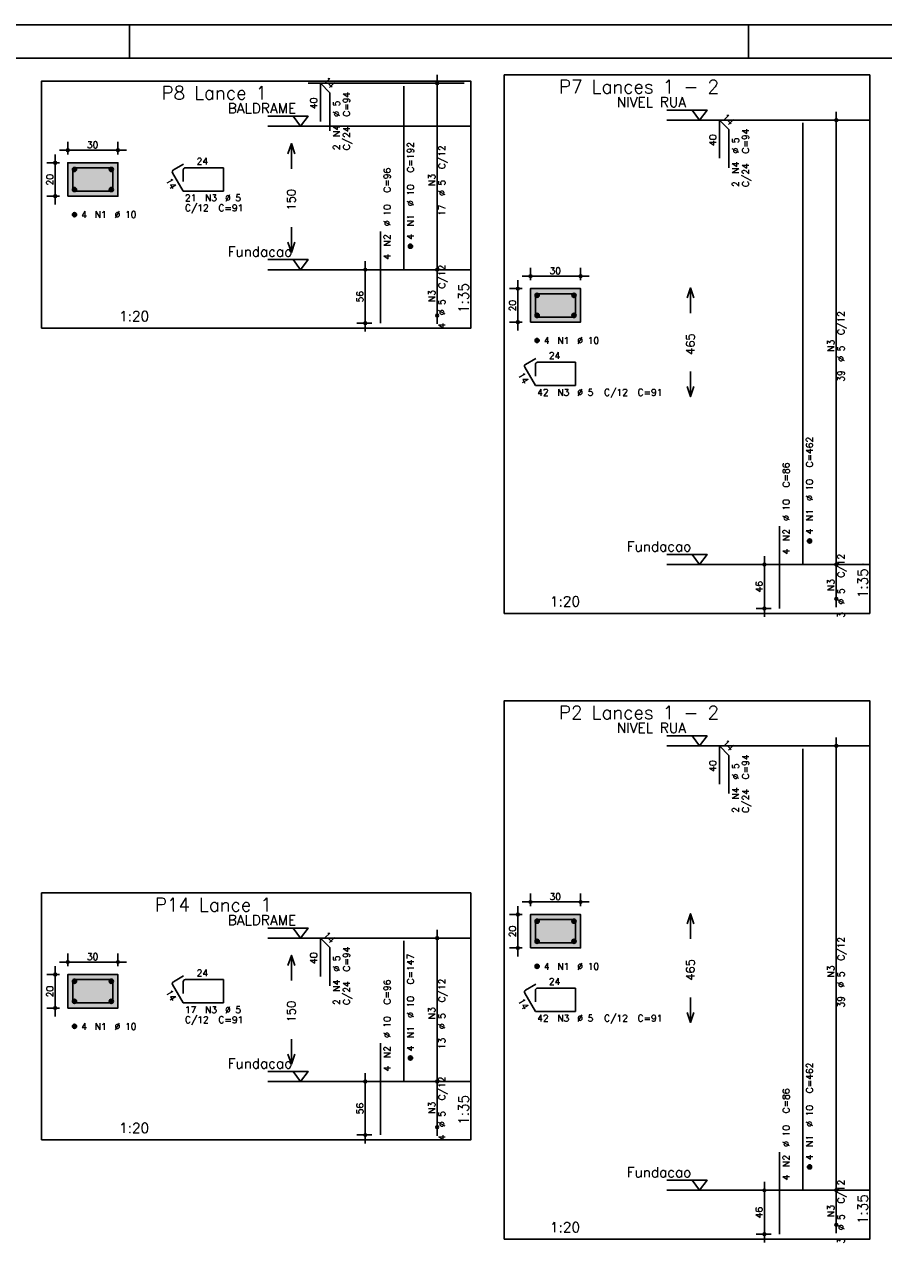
# Model space of a CAD drawing. Extents: x 0 to 84.1, y 0 to 59.4.
# Tile 5 of 6: x 44 to 69.6, y 22.4 to 59.4. Entities that reach past the tile are written whole.
import ezdxf

# ---------------------------------------------------------------- set-up
doc = ezdxf.new("R2010")
doc.units = 0
doc.header["$MEASUREMENT"] = 0
doc.linetypes.add('ESTILO_TQS_0002', pattern=[0.4, 0.1, -0.3])
for name, color, linetype in [('1', 1, 'CONTINUOUS'), ('2', 2, 'CONTINUOUS'), ('3', 3, 'CONTINUOUS'), ('4', 4, 'CONTINUOUS'), ('6', 6, 'CONTINUOUS'), ('7', 7, 'CONTINUOUS'), ('9', 9, 'CONTINUOUS')]:
    doc.layers.add(name, color=color, linetype=linetype)
doc.styles.get("Standard").update_dxf_attribs({"font": 'ROMANS.SHX'})

msp = doc.modelspace()

# ---------------------------------------------------------------- linework, layer by layer
at = {"layer": '1', "linetype": 'Continuous'}
for points in [[(58.3, 41.8), (69.225, 41.8), (69.225, 57.9), (58.3, 57.9), (58.3, 41.8)], [(44.475, 50.328), (57.3, 50.328), (57.3, 57.714), (44.475, 57.714), (44.475, 50.328)], [(57.1, 57.65), (52.44, 57.65)], [(57.1, 57.65), (52.44, 57.65)], [(51.24, 56.664), (52.44, 56.664), (52.215, 56.364), (51.99, 56.664)], [(63.165, 56.85), (64.365, 56.85), (64.14, 56.55), (63.915, 56.85)], [(57.3, 56.364), (51.24, 56.364)], [(69.225, 56.55), (63.165, 56.55)], [(51.24, 52.379), (52.44, 52.379), (52.215, 52.078), (51.99, 52.379)], [(57.3, 52.078), (51.24, 52.078)], [(63.165, 43.565), (64.365, 43.565), (64.14, 43.264), (63.915, 43.565)], [(69.225, 43.264), (63.165, 43.264)], [(58.3, 23.088), (69.225, 23.088), (69.225, 39.188), (58.3, 39.188), (58.3, 23.088)], [(63.165, 38.138), (64.365, 38.138), (64.14, 37.838), (63.915, 38.138)], [(69.225, 37.838), (63.165, 37.838)], [(44.475, 26.057), (57.3, 26.057), (57.3, 33.443), (44.475, 33.443), (44.475, 26.057)], [(51.24, 32.393), (52.44, 32.393), (52.215, 32.093), (51.99, 32.393)], [(57.3, 32.093), (51.24, 32.093)], [(51.24, 28.107), (52.44, 28.107), (52.215, 27.807), (51.99, 28.107)], [(57.3, 27.807), (51.24, 27.807)], [(63.165, 24.853), (64.365, 24.853), (64.14, 24.553), (63.915, 24.853)], [(69.225, 24.553), (63.165, 24.553)]]:
    msp.add_lwpolyline(points, dxfattribs=at)
at = {"layer": '1', "linetype": 'ESTILO_TQS_0002'}
for points in [[(45.26, 54.274), (46.76, 54.274), (46.76, 55.274), (45.26, 55.274), (45.26, 54.274)], [(59.085, 50.51), (60.585, 50.51), (60.585, 51.51), (59.085, 51.51), (59.085, 50.51)], [(59.085, 31.798), (60.585, 31.798), (60.585, 32.798), (59.085, 32.798), (59.085, 31.798)], [(45.26, 30.003), (46.76, 30.003), (46.76, 31.003), (45.26, 31.003), (45.26, 30.003)]]:
    msp.add_lwpolyline(points, dxfattribs=at)
at = {"layer": '2', "linetype": 'Continuous'}
for p, q in [((84.1, 59.4), (0, 59.4)), ((47.1, 58.4), (47.1, 59.4)), ((65.6, 58.4), (65.6, 59.4)), ((56.3, 51.828), (56.3, 57.9)), ((56.3, 57.65), (56.3, 57.65)), ((68.225, 43.014), (68.225, 56.8)), ((68.225, 56.55), (68.225, 56.55)), ((45.01, 55.649), (47.01, 55.649)), ((45.26, 55.524), (45.26, 55.899)), ((46.76, 55.524), (46.76, 55.899)), ((45.01, 55.274), (44.635, 55.274)), ((44.885, 54.024), (44.885, 55.524)), ((45.26, 55.274), (45.26, 55.274)), ((45.26, 55.274), (45.26, 55.274)), ((46.76, 55.274), (46.76, 55.274)), ((45.01, 54.274), (44.635, 54.274)), ((45.26, 54.274), (45.26, 54.274)), ((54.15, 50.228), (54.15, 52.328)), ((56.3, 50.457), (56.3, 52.328)), ((54.35, 52.078), (53.9, 52.078)), ((54.6, 52.078), (54.6, 52.078)), ((56.3, 52.078), (56.3, 52.078)), ((56.3, 52.078), (56.3, 52.078)), ((58.835, 51.885), (60.835, 51.885)), ((59.085, 51.76), (59.085, 52.135)), ((60.585, 51.76), (60.585, 52.135)), ((58.835, 51.51), (58.46, 51.51)), ((58.71, 50.26), (58.71, 51.76)), ((59.085, 51.51), (59.085, 51.51)), ((59.085, 51.51), (59.085, 51.51)), ((60.585, 51.51), (60.585, 51.51)), ((54.35, 50.478), (53.9, 50.478)), ((54.6, 50.478), (54.6, 50.478)), ((56.3, 50.707), (56.3, 50.707)), ((58.835, 50.51), (58.46, 50.51)), ((59.085, 50.51), (59.085, 50.51)), ((66.075, 41.7), (66.075, 43.514)), ((68.225, 41.986), (68.225, 43.514)), ((66.275, 43.264), (65.825, 43.264)), ((66.525, 43.264), (66.525, 43.264)), ((68.225, 43.264), (68.225, 43.264)), ((68.225, 43.264), (68.225, 43.264)), ((68.225, 42.236), (68.225, 42.236)), ((66.275, 41.95), (65.825, 41.95)), ((66.525, 41.95), (66.525, 41.95)), ((68.225, 24.303), (68.225, 38.088)), ((68.225, 37.838), (68.225, 37.838)), ((59.085, 33.048), (59.085, 33.423)), ((60.585, 33.048), (60.585, 33.423)), ((58.71, 31.548), (58.71, 33.048)), ((58.835, 33.173), (60.835, 33.173)), ((58.835, 32.798), (58.46, 32.798)), ((59.085, 32.798), (59.085, 32.798)), ((59.085, 32.798), (59.085, 32.798)), ((60.585, 32.798), (60.585, 32.798)), ((56.3, 27.557), (56.3, 32.343)), ((56.3, 32.093), (56.3, 32.093)), ((45.26, 31.253), (45.26, 31.628)), ((46.76, 31.253), (46.76, 31.628)), ((58.835, 31.798), (58.46, 31.798)), ((59.085, 31.798), (59.085, 31.798)), ((44.885, 29.753), (44.885, 31.253)), ((45.01, 31.378), (47.01, 31.378)), ((45.01, 31.003), (44.635, 31.003)), ((45.26, 31.003), (45.26, 31.003)), ((45.26, 31.003), (45.26, 31.003)), ((46.76, 31.003), (46.76, 31.003)), ((45.01, 30.003), (44.635, 30.003)), ((45.26, 30.003), (45.26, 30.003)), ((54.35, 27.807), (53.9, 27.807)), ((54.15, 25.957), (54.15, 28.057)), ((54.6, 27.807), (54.6, 27.807)), ((56.3, 26.186), (56.3, 28.057)), ((56.3, 27.807), (56.3, 27.807)), ((56.3, 27.807), (56.3, 27.807)), ((56.3, 26.436), (56.3, 26.436)), ((54.35, 26.207), (53.9, 26.207)), ((54.6, 26.207), (54.6, 26.207)), ((66.275, 24.553), (65.825, 24.553)), ((66.075, 22.988), (66.075, 24.803)), ((66.525, 24.553), (66.525, 24.553)), ((68.225, 23.274), (68.225, 24.803)), ((68.225, 24.553), (68.225, 24.553)), ((68.225, 24.553), (68.225, 24.553)), ((68.225, 23.524), (68.225, 23.524)), ((66.275, 23.238), (65.825, 23.238)), ((66.525, 23.238), (66.525, 23.238))]:
    msp.add_line(p, q, dxfattribs=at)
for points in [[(83.1, 1), (2.5, 1), (2.5, 58.4), (83.1, 58.4), (83.1, 1)], [(51.84, 55.546), (51.94, 55.846), (52.04, 55.546)], [(51.94, 55.096), (51.94, 55.846)], [(45.26, 54.274), (46.76, 54.274), (46.76, 55.274), (45.26, 55.274), (45.26, 54.274)], [(51.94, 53.346), (51.94, 52.596)], [(51.84, 52.896), (51.94, 52.596), (52.04, 52.896)], [(59.085, 50.51), (60.585, 50.51), (60.585, 51.51), (59.085, 51.51), (59.085, 50.51)], [(63.765, 51.232), (63.865, 51.532), (63.965, 51.232)], [(63.865, 50.782), (63.865, 51.532)], [(63.865, 49.032), (63.865, 48.282)], [(63.765, 48.582), (63.865, 48.282), (63.965, 48.582)], [(59.085, 31.798), (60.585, 31.798), (60.585, 32.798), (59.085, 32.798), (59.085, 31.798)], [(63.765, 32.521), (63.865, 32.821), (63.965, 32.521)], [(63.865, 32.071), (63.865, 32.821)], [(51.84, 31.275), (51.94, 31.575), (52.04, 31.275)], [(51.94, 30.825), (51.94, 31.575)], [(45.26, 30.003), (46.76, 30.003), (46.76, 31.003), (45.26, 31.003), (45.26, 30.003)], [(63.865, 30.321), (63.865, 29.571)], [(63.765, 29.871), (63.865, 29.571), (63.965, 29.871)], [(51.94, 29.075), (51.94, 28.325)], [(51.84, 28.625), (51.94, 28.325), (52.04, 28.625)]]:
    msp.add_lwpolyline(points, dxfattribs=at)
for centre, radius in [((56.3, 57.65), 0.0416), ((56.3, 57.65), 0.0208), ((68.225, 56.55), 0.0416), ((68.225, 56.55), 0.0208), ((45.26, 55.649), 0.04), ((45.26, 55.649), 0.02), ((46.76, 55.649), 0.04), ((46.76, 55.649), 0.02), ((44.885, 55.274), 0.04), ((44.885, 55.274), 0.02), ((44.885, 54.274), 0.04), ((44.885, 54.274), 0.02), ((54.15, 52.078), 0.04), ((54.15, 52.078), 0.02), ((56.3, 52.078), 0.0416), ((56.3, 52.078), 0.0416), ((56.3, 52.078), 0.0208), ((56.3, 52.078), 0.0208), ((59.085, 51.885), 0.04), ((59.085, 51.885), 0.02), ((60.585, 51.885), 0.04), ((60.585, 51.885), 0.02), ((58.71, 51.51), 0.04), ((58.71, 51.51), 0.02), ((56.3, 50.707), 0.0416), ((54.15, 50.478), 0.04), ((54.15, 50.478), 0.02), ((56.3, 50.707), 0.0208), ((58.71, 50.51), 0.04), ((58.71, 50.51), 0.02), ((66.075, 43.264), 0.04), ((66.075, 43.264), 0.02), ((68.225, 43.264), 0.0416), ((68.225, 43.264), 0.0416), ((68.225, 43.264), 0.0208), ((68.225, 43.264), 0.0208), ((68.225, 42.236), 0.0416), ((68.225, 42.236), 0.0208), ((66.075, 41.95), 0.04), ((66.075, 41.95), 0.02), ((68.225, 37.838), 0.0416), ((68.225, 37.838), 0.0208), ((59.085, 33.173), 0.04), ((59.085, 33.173), 0.02), ((60.585, 33.173), 0.04), ((60.585, 33.173), 0.02), ((58.71, 32.798), 0.04), ((58.71, 32.798), 0.02), ((56.3, 32.093), 0.0416), ((56.3, 32.093), 0.0208), ((58.71, 31.798), 0.04), ((58.71, 31.798), 0.02), ((45.26, 31.378), 0.04), ((45.26, 31.378), 0.02), ((46.76, 31.378), 0.04), ((46.76, 31.378), 0.02), ((44.885, 31.003), 0.04), ((44.885, 31.003), 0.02), ((44.885, 30.003), 0.04), ((44.885, 30.003), 0.02), ((54.15, 27.807), 0.04), ((54.15, 27.807), 0.02), ((56.3, 27.807), 0.0416), ((56.3, 27.807), 0.0416), ((56.3, 27.807), 0.0208), ((56.3, 27.807), 0.0208), ((56.3, 26.436), 0.0416), ((56.3, 26.436), 0.0208), ((54.15, 26.207), 0.04), ((54.15, 26.207), 0.02), ((66.075, 24.553), 0.04), ((66.075, 24.553), 0.02), ((68.225, 24.553), 0.0416), ((68.225, 24.553), 0.0416), ((68.225, 24.553), 0.0208), ((68.225, 24.553), 0.0208), ((68.225, 23.524), 0.0416), ((68.225, 23.524), 0.0208), ((66.075, 23.238), 0.04), ((66.075, 23.238), 0.02)]:
    msp.add_circle(centre, radius, dxfattribs=at)
at = {"layer": '3', "linetype": 'Continuous'}
for p, q in [((45.398, 55.065), (45.469, 55.136)), ((45.398, 55.083), (45.451, 55.136)), ((45.402, 55.051), (45.483, 55.132)), ((45.408, 55.039), (45.494, 55.126)), ((45.416, 55.03), (45.504, 55.118)), ((45.426, 55.022), (45.512, 55.108)), ((45.437, 55.016), (45.518, 55.097)), ((45.451, 55.012), (45.522, 55.083)), ((45.469, 55.012), (45.522, 55.065)), ((46.498, 55.065), (46.569, 55.136)), ((46.498, 55.083), (46.551, 55.136)), ((46.502, 55.051), (46.583, 55.132)), ((46.508, 55.039), (46.594, 55.126)), ((46.516, 55.03), (46.604, 55.118)), ((46.526, 55.022), (46.612, 55.108)), ((46.537, 55.016), (46.618, 55.097)), ((46.551, 55.012), (46.622, 55.083)), ((46.569, 55.012), (46.622, 55.065)), ((45.398, 54.465), (45.469, 54.536)), ((45.398, 54.483), (45.451, 54.536)), ((45.402, 54.451), (45.483, 54.532)), ((45.408, 54.439), (45.494, 54.526)), ((45.416, 54.43), (45.504, 54.518)), ((45.426, 54.422), (45.512, 54.508)), ((45.437, 54.416), (45.518, 54.497)), ((45.451, 54.412), (45.522, 54.483)), ((45.469, 54.412), (45.522, 54.465)), ((46.498, 54.465), (46.569, 54.536)), ((46.498, 54.483), (46.551, 54.536)), ((46.502, 54.451), (46.583, 54.532)), ((46.508, 54.439), (46.594, 54.526)), ((46.516, 54.43), (46.604, 54.518)), ((46.526, 54.422), (46.612, 54.508)), ((46.537, 54.416), (46.618, 54.497)), ((46.551, 54.412), (46.622, 54.483)), ((46.569, 54.412), (46.622, 54.465)), ((45.398, 53.715), (45.469, 53.786)), ((45.398, 53.733), (45.451, 53.786)), ((45.402, 53.701), (45.483, 53.782)), ((45.408, 53.689), (45.494, 53.776)), ((45.416, 53.68), (45.504, 53.768)), ((45.426, 53.672), (45.512, 53.758)), ((45.437, 53.666), (45.518, 53.747)), ((45.451, 53.662), (45.522, 53.733)), ((45.469, 53.662), (45.522, 53.715)), ((55.438, 52.77), (55.509, 52.84)), ((55.438, 52.787), (55.491, 52.84)), ((55.442, 52.756), (55.523, 52.837)), ((55.448, 52.744), (55.534, 52.831)), ((55.456, 52.734), (55.544, 52.823)), ((55.466, 52.726), (55.552, 52.813)), ((55.477, 52.72), (55.558, 52.801)), ((55.491, 52.717), (55.562, 52.787)), ((55.509, 52.717), (55.562, 52.77)), ((59.223, 51.301), (59.294, 51.372)), ((59.223, 51.319), (59.276, 51.372)), ((59.227, 51.287), (59.308, 51.368)), ((59.233, 51.275), (59.319, 51.362)), ((59.241, 51.266), (59.329, 51.354)), ((59.251, 51.258), (59.337, 51.344)), ((59.262, 51.252), (59.343, 51.333)), ((59.276, 51.248), (59.347, 51.319)), ((59.294, 51.248), (59.347, 51.301)), ((60.323, 51.301), (60.394, 51.372)), ((60.323, 51.319), (60.376, 51.372)), ((60.327, 51.287), (60.408, 51.368)), ((60.333, 51.275), (60.419, 51.362)), ((60.341, 51.266), (60.429, 51.354)), ((60.351, 51.258), (60.437, 51.344)), ((60.362, 51.252), (60.443, 51.333)), ((60.376, 51.248), (60.447, 51.319)), ((60.394, 51.248), (60.447, 51.301)), ((59.223, 50.701), (59.294, 50.772)), ((59.223, 50.719), (59.276, 50.772)), ((59.227, 50.687), (59.308, 50.768)), ((59.233, 50.675), (59.319, 50.762)), ((59.241, 50.666), (59.329, 50.754)), ((59.251, 50.658), (59.337, 50.744)), ((59.262, 50.652), (59.343, 50.733)), ((60.323, 50.701), (60.394, 50.772)), ((60.323, 50.719), (60.376, 50.772)), ((60.327, 50.687), (60.408, 50.768)), ((60.333, 50.675), (60.419, 50.762)), ((60.341, 50.666), (60.429, 50.754)), ((60.351, 50.658), (60.437, 50.744)), ((60.362, 50.652), (60.443, 50.733)), ((59.276, 50.648), (59.347, 50.719)), ((59.294, 50.648), (59.347, 50.701)), ((60.376, 50.648), (60.447, 50.719)), ((60.394, 50.648), (60.447, 50.701)), ((59.223, 49.951), (59.294, 50.022)), ((59.223, 49.969), (59.276, 50.022)), ((59.227, 49.937), (59.308, 50.018)), ((59.233, 49.925), (59.319, 50.012)), ((59.241, 49.916), (59.329, 50.004)), ((59.251, 49.908), (59.337, 49.994)), ((59.262, 49.902), (59.343, 49.983)), ((59.276, 49.898), (59.347, 49.969)), ((59.294, 49.898), (59.347, 49.951)), ((67.363, 43.956), (67.434, 44.026)), ((67.363, 43.973), (67.416, 44.026)), ((67.367, 43.942), (67.448, 44.023)), ((67.373, 43.93), (67.459, 44.017)), ((67.381, 43.92), (67.469, 44.009)), ((67.391, 43.912), (67.477, 43.999)), ((67.402, 43.906), (67.483, 43.987)), ((67.416, 43.903), (67.487, 43.973)), ((67.434, 43.903), (67.487, 43.956)), ((59.223, 32.589), (59.294, 32.66)), ((59.223, 32.607), (59.276, 32.66)), ((59.227, 32.575), (59.308, 32.656)), ((59.233, 32.564), (59.319, 32.65)), ((59.241, 32.554), (59.329, 32.642)), ((59.251, 32.546), (59.337, 32.633)), ((59.262, 32.54), (59.343, 32.621)), ((59.276, 32.536), (59.347, 32.607)), ((59.294, 32.536), (59.347, 32.589)), ((60.323, 32.589), (60.394, 32.66)), ((60.323, 32.607), (60.376, 32.66)), ((60.327, 32.575), (60.408, 32.656)), ((60.333, 32.564), (60.419, 32.65)), ((60.341, 32.554), (60.429, 32.642)), ((60.351, 32.546), (60.437, 32.633)), ((60.362, 32.54), (60.443, 32.621)), ((60.376, 32.536), (60.447, 32.607)), ((60.394, 32.536), (60.447, 32.589)), ((59.223, 31.989), (59.294, 32.06)), ((59.223, 32.007), (59.276, 32.06)), ((59.227, 31.975), (59.308, 32.056)), ((59.233, 31.964), (59.319, 32.05)), ((59.241, 31.954), (59.329, 32.042)), ((59.251, 31.946), (59.337, 32.033)), ((59.262, 31.94), (59.343, 32.021)), ((59.276, 31.936), (59.347, 32.007)), ((59.294, 31.936), (59.347, 31.989)), ((60.323, 31.989), (60.394, 32.06)), ((60.323, 32.007), (60.376, 32.06)), ((60.327, 31.975), (60.408, 32.056)), ((60.333, 31.964), (60.419, 32.05)), ((60.341, 31.954), (60.429, 32.042)), ((60.351, 31.946), (60.437, 32.033)), ((60.362, 31.94), (60.443, 32.021)), ((60.376, 31.936), (60.447, 32.007)), ((60.394, 31.936), (60.447, 31.989)), ((59.223, 31.239), (59.294, 31.31)), ((59.223, 31.257), (59.276, 31.31)), ((59.227, 31.225), (59.308, 31.306)), ((59.233, 31.214), (59.319, 31.3)), ((59.241, 31.204), (59.329, 31.292)), ((59.251, 31.196), (59.337, 31.283)), ((59.262, 31.19), (59.343, 31.271)), ((59.276, 31.186), (59.347, 31.257)), ((59.294, 31.186), (59.347, 31.239)), ((45.398, 30.794), (45.469, 30.864)), ((45.398, 30.811), (45.451, 30.864)), ((45.402, 30.78), (45.483, 30.861)), ((45.408, 30.768), (45.494, 30.855)), ((45.416, 30.758), (45.504, 30.847)), ((45.426, 30.75), (45.512, 30.837)), ((45.437, 30.744), (45.518, 30.825)), ((45.451, 30.741), (45.522, 30.811)), ((45.469, 30.741), (45.522, 30.794)), ((46.498, 30.794), (46.569, 30.864)), ((46.498, 30.811), (46.551, 30.864)), ((46.502, 30.78), (46.583, 30.861)), ((46.508, 30.768), (46.594, 30.855)), ((46.516, 30.758), (46.604, 30.847)), ((46.526, 30.75), (46.612, 30.837)), ((46.537, 30.744), (46.618, 30.825)), ((46.551, 30.741), (46.622, 30.811)), ((46.569, 30.741), (46.622, 30.794)), ((45.398, 30.194), (45.469, 30.264)), ((45.398, 30.211), (45.451, 30.264)), ((45.402, 30.18), (45.483, 30.261)), ((45.408, 30.168), (45.494, 30.255)), ((45.416, 30.158), (45.504, 30.247)), ((45.426, 30.15), (45.512, 30.237)), ((45.437, 30.144), (45.518, 30.225)), ((45.451, 30.141), (45.522, 30.211)), ((45.469, 30.141), (45.522, 30.194)), ((46.498, 30.194), (46.569, 30.264)), ((46.498, 30.211), (46.551, 30.264)), ((46.502, 30.18), (46.583, 30.261)), ((46.508, 30.168), (46.594, 30.255)), ((46.516, 30.158), (46.604, 30.247)), ((46.526, 30.15), (46.612, 30.237)), ((46.537, 30.144), (46.618, 30.225)), ((46.551, 30.141), (46.622, 30.211)), ((46.569, 30.141), (46.622, 30.194)), ((45.398, 29.444), (45.469, 29.514)), ((45.398, 29.461), (45.451, 29.514)), ((45.402, 29.43), (45.483, 29.511)), ((45.408, 29.418), (45.494, 29.505)), ((45.416, 29.408), (45.504, 29.497)), ((45.426, 29.4), (45.512, 29.487)), ((45.437, 29.394), (45.518, 29.475)), ((45.451, 29.391), (45.522, 29.461)), ((45.469, 29.391), (45.522, 29.444)), ((55.438, 28.498), (55.509, 28.569)), ((55.438, 28.516), (55.491, 28.569)), ((55.442, 28.484), (55.523, 28.565)), ((55.448, 28.473), (55.534, 28.559)), ((55.456, 28.463), (55.544, 28.551)), ((55.466, 28.455), (55.552, 28.542)), ((55.477, 28.449), (55.558, 28.53)), ((55.491, 28.445), (55.562, 28.516)), ((55.509, 28.445), (55.562, 28.498)), ((67.363, 25.244), (67.434, 25.315)), ((67.363, 25.262), (67.416, 25.315)), ((67.367, 25.23), (67.448, 25.311)), ((67.373, 25.218), (67.459, 25.305)), ((67.381, 25.209), (67.469, 25.297)), ((67.391, 25.201), (67.477, 25.287)), ((67.402, 25.195), (67.483, 25.276)), ((67.416, 25.191), (67.487, 25.262)), ((67.434, 25.191), (67.487, 25.244))]:
    msp.add_line(p, q, dxfattribs=at)
for centre in [(45.46, 55.074), (46.56, 55.074), (45.46, 54.474), (46.56, 54.474), (45.46, 53.724), (55.5, 52.779), (59.285, 51.31), (60.385, 51.31), (59.285, 50.71), (60.385, 50.71), (59.285, 49.96), (67.425, 43.965), (59.285, 32.598), (60.385, 32.598), (59.285, 31.998), (60.385, 31.998), (59.285, 31.248), (45.46, 30.803), (46.56, 30.803), (45.46, 30.203), (46.56, 30.203), (45.46, 29.453), (55.5, 28.507), (67.425, 25.253)]:
    msp.add_circle(centre, 0.0625, dxfattribs=at)
at = {"layer": '4', "linetype": 'Continuous'}
for p, q in [((45.41, 55.061), (45.41, 54.424)), ((45.41, 55.061), (45.41, 54.711)), ((45.822, 55.124), (45.472, 55.124)), ((46.61, 55.124), (45.472, 55.124)), ((46.61, 54.424), (46.61, 55.124)), ((45.41, 54.424), (46.61, 54.424)), ((59.235, 51.297), (59.235, 50.66)), ((59.235, 51.297), (59.235, 50.947)), ((59.648, 51.36), (59.297, 51.36)), ((60.435, 51.36), (59.297, 51.36)), ((60.435, 50.66), (60.435, 51.36)), ((59.235, 50.66), (60.435, 50.66)), ((59.235, 32.586), (59.235, 31.948)), ((59.235, 32.586), (59.235, 32.236)), ((59.648, 32.648), (59.297, 32.648)), ((60.435, 32.648), (59.297, 32.648)), ((60.435, 31.948), (60.435, 32.648)), ((59.235, 31.948), (60.435, 31.948)), ((45.41, 30.79), (45.41, 30.153)), ((45.41, 30.79), (45.41, 30.44)), ((45.822, 30.853), (45.472, 30.853)), ((46.61, 30.853), (45.472, 30.853)), ((46.61, 30.153), (46.61, 30.853)), ((45.41, 30.153), (46.61, 30.153))]:
    msp.add_line(p, q, dxfattribs=at)
for centre in [(45.472, 55.061), (45.472, 55.061), (59.297, 51.297), (59.297, 51.297), (59.297, 32.586), (59.297, 32.586), (45.472, 30.79), (45.472, 30.79)]:
    msp.add_arc(centre, 0.0625, 90, 180, dxfattribs=at)
at = {"layer": '6', "linetype": 'Continuous'}
for p, q in [((52.807, 56.507), (52.807, 57.65)), ((52.807, 57.65), (53.09, 57.367)), ((55.3, 52.078), (55.3, 57.564)), ((53.09, 57.367), (53.09, 56.224)), ((64.732, 55.407), (64.732, 56.55)), ((64.732, 56.55), (65.015, 56.267)), ((67.225, 43.264), (67.225, 56.465)), ((65.015, 56.267), (65.015, 55.125)), ((48.717, 55.236), (48.414, 55.061)), ((48.391, 54.976), (48.71, 54.424)), ((48.71, 55.061), (48.71, 54.711)), ((49.91, 55.124), (48.773, 55.124)), ((49.91, 54.424), (49.91, 55.124)), ((48.71, 54.424), (49.91, 54.424)), ((54.6, 50.478), (54.6, 53.221)), ((59.242, 49.422), (58.939, 49.247)), ((59.235, 49.247), (59.235, 48.897)), ((60.435, 49.31), (59.297, 49.31)), ((60.435, 48.61), (60.435, 49.31)), ((58.916, 49.162), (59.235, 48.61)), ((59.235, 48.61), (60.435, 48.61)), ((66.525, 41.95), (66.525, 44.407)), ((64.732, 36.696), (64.732, 37.838)), ((64.732, 37.838), (65.015, 37.556)), ((65.015, 37.556), (65.015, 36.413)), ((67.225, 24.553), (67.225, 37.753)), ((52.807, 30.95), (52.807, 32.093)), ((52.807, 32.093), (53.09, 31.81)), ((55.3, 27.807), (55.3, 32.007)), ((53.09, 31.81), (53.09, 30.667)), ((48.717, 30.965), (48.414, 30.79)), ((48.71, 30.79), (48.71, 30.44)), ((49.91, 30.853), (48.773, 30.853)), ((49.91, 30.153), (49.91, 30.853)), ((48.391, 30.705), (48.71, 30.153)), ((58.916, 30.45), (59.235, 29.898)), ((59.242, 30.711), (58.939, 30.536)), ((59.235, 30.536), (59.235, 30.186)), ((60.435, 30.598), (59.297, 30.598)), ((60.435, 29.898), (60.435, 30.598)), ((48.71, 30.153), (49.91, 30.153)), ((59.235, 29.898), (60.435, 29.898)), ((54.6, 26.207), (54.6, 28.95)), ((66.525, 23.238), (66.525, 25.696))]:
    msp.add_line(p, q, dxfattribs=at)
for centre, start, end in [((48.445, 55.007), 120, 210), ((48.773, 55.061), 90, 180), ((58.97, 49.193), 120, 210), ((59.297, 49.247), 90, 180), ((48.445, 30.736), 120, 210), ((48.773, 30.79), 90, 180), ((58.97, 30.481), 120, 210), ((59.297, 30.536), 90, 180)]:
    msp.add_arc(centre, 0.0625, start, end, dxfattribs=at)
at = {"layer": '9', "linetype": 'Continuous'}
for points in [[(45.26, 54.274), (46.76, 54.274), (46.76, 55.274)], [(45.26, 54.274), (46.76, 55.274), (45.26, 55.274)], [(45.26, 54.274), (45.26, 55.274), (45.26, 54.274)], [(59.085, 50.51), (60.585, 50.51), (60.585, 51.51)], [(59.085, 50.51), (60.585, 51.51), (59.085, 51.51)], [(59.085, 50.51), (59.085, 51.51), (59.085, 50.51)], [(59.085, 31.798), (60.585, 31.798), (60.585, 32.798)], [(59.085, 31.798), (60.585, 32.798), (59.085, 32.798)], [(59.085, 31.798), (59.085, 32.798), (59.085, 31.798)], [(45.26, 30.003), (46.76, 30.003), (46.76, 31.003)], [(45.26, 30.003), (46.76, 31.003), (45.26, 31.003)], [(45.26, 30.003), (45.26, 31.003), (45.26, 30.003)]]:
    msp.add_solid(points, dxfattribs=at)

# ---------------------------------------------------------------- texts
at = {"layer": '1', "linetype": 'Continuous'}
for s, p in [('BALDRAME', (50.04, 56.754)), ('NIVEL RUA', (61.665, 56.94)), ('Fundacao', (50.04, 52.468)), ('Fundacao', (61.965, 43.654)), ('NIVEL RUA', (61.665, 38.228)), ('BALDRAME', (50.04, 32.483)), ('Fundacao', (50.04, 28.197)), ('Fundacao', (61.965, 24.943))]:
    msp.add_text(s, height=0.3, dxfattribs=at).set_placement(p)
at = {"layer": '2', "linetype": 'Continuous'}
for s, height, rotation, p in [('14', 0.2, 315, (52.878, 57.721)), ('40', 0.2, 90, (52.707, 56.879)), ('%%c 5', 0.2, 90, (53.39, 56.65)), ('C=94', 0.2, 90, (53.69, 56.65)), ('14', 0.2, 315, (64.803, 56.621)), ('N4', 0.2, 90, (53.39, 56.05)), ('C/24', 0.2, 90, (53.69, 55.65)), ('40', 0.2, 90, (64.632, 55.779)), ('%%c 5', 0.2, 90, (65.315, 55.55)), ('C=94', 0.2, 90, (65.615, 55.55)), ('2', 0.2, 90, (53.39, 55.65)), ('C=192', 0.2, 90, (55.6, 54.978)), ('C/12', 0.2, 90, (56.54, 55.084)), ('N4', 0.2, 90, (65.315, 54.95)), ('20', 0.2, 90, (44.825, 54.594)), ('14', 0.2, 300, (48.175, 54.75)), ('C=96', 0.2, 90, (54.9, 54.379)), ('N3', 0.2, 90, (56.24, 54.584)), ('C/24', 0.2, 90, (65.615, 54.55)), ('%%c 10', 0.2, 90, (55.6, 53.978)), ('%%c 5', 0.2, 90, (56.54, 54.284)), ('2', 0.2, 90, (65.315, 54.55)), ('150', 0.25, 90, (52.065, 53.846)), ('%%c 10', 0.2, 90, (54.9, 53.379)), ('N1', 0.2, 90, (55.6, 53.379)), ('17', 0.2, 90, (56.54, 53.684)), ('N2', 0.2, 90, (54.9, 52.779)), ('4', 0.2, 90, (55.6, 52.978)), ('4', 0.2, 90, (54.9, 52.379)), ('C/12', 0.2, 90, (56.54, 51.513)), ('1:35', 0.3, 90, (57.24, 50.779)), ('56', 0.2, 90, (54.09, 51.099)), ('N3', 0.2, 90, (56.24, 51.113)), ('%%c 5', 0.2, 90, (56.54, 50.713)), ('20', 0.2, 90, (58.65, 50.83)), ('4', 0.2, 90, (56.54, 50.313)), ('C/12', 0.2, 90, (68.465, 50.127)), ('465', 0.25, 90, (63.99, 49.532)), ('N3', 0.2, 90, (68.165, 49.627)), ('%%c 5', 0.2, 90, (68.465, 49.327)), ('14', 0.2, 300, (58.7, 48.936)), ('39', 0.2, 90, (68.465, 48.727)), ('C=462', 0.2, 90, (67.525, 46.164)), ('C=86', 0.2, 90, (66.825, 45.565)), ('%%c 10', 0.2, 90, (67.525, 45.164)), ('%%c 10', 0.2, 90, (66.825, 44.565)), ('N1', 0.2, 90, (67.525, 44.565)), ('N2', 0.2, 90, (66.825, 43.965)), ('4', 0.2, 90, (67.525, 44.164)), ('4', 0.2, 90, (66.825, 43.565)), ('C/12', 0.2, 90, (68.465, 42.87)), ('1:35', 0.3, 90, (69.165, 42.25)), ('46', 0.2, 90, (66.015, 42.427)), ('N3', 0.2, 90, (68.165, 42.47)), ('%%c 5', 0.2, 90, (68.465, 42.07)), ('3', 0.2, 90, (68.465, 41.67)), ('14', 0.2, 315, (64.803, 37.909)), ('C=94', 0.2, 90, (65.615, 36.838)), ('40', 0.2, 90, (64.632, 37.067)), ('%%c 5', 0.2, 90, (65.315, 36.838)), ('N4', 0.2, 90, (65.315, 36.238)), ('C/24', 0.2, 90, (65.615, 35.838)), ('2', 0.2, 90, (65.315, 35.838)), ('14', 0.2, 315, (52.878, 32.164)), ('20', 0.2, 90, (58.65, 32.118)), ('C/12', 0.2, 90, (68.465, 31.416)), ('40', 0.2, 90, (52.707, 31.322)), ('%%c 5', 0.2, 90, (53.39, 31.093)), ('C=94', 0.2, 90, (53.69, 31.093)), ('C=147', 0.2, 90, (55.6, 30.707)), ('465', 0.25, 90, (63.99, 30.821)), ('N3', 0.2, 90, (68.165, 30.916)), ('N4', 0.2, 90, (53.39, 30.493)), ('C/12', 0.2, 90, (56.54, 30.17)), ('%%c 5', 0.2, 90, (68.465, 30.616)), ('20', 0.2, 90, (44.825, 30.323)), ('14', 0.2, 300, (48.175, 30.479)), ('C/24', 0.2, 90, (53.69, 30.093)), ('C=96', 0.2, 90, (54.9, 30.107)), ('150', 0.25, 90, (52.065, 29.575)), ('2', 0.2, 90, (53.39, 30.093)), ('%%c 10', 0.2, 90, (55.6, 29.707)), ('N3', 0.2, 90, (56.24, 29.67)), ('14', 0.2, 300, (58.7, 30.224)), ('39', 0.2, 90, (68.465, 30.016)), ('%%c 10', 0.2, 90, (54.9, 29.107)), ('%%c 5', 0.2, 90, (56.54, 29.37)), ('N1', 0.2, 90, (55.6, 29.107)), ('13', 0.2, 90, (56.54, 28.77)), ('N2', 0.2, 90, (54.9, 28.507)), ('4', 0.2, 90, (55.6, 28.707)), ('4', 0.2, 90, (54.9, 28.107)), ('C=462', 0.2, 90, (67.525, 27.453)), ('C/12', 0.2, 90, (56.54, 27.242)), ('C=86', 0.2, 90, (66.825, 26.853)), ('56', 0.2, 90, (54.09, 26.827)), ('N3', 0.2, 90, (56.24, 26.842)), ('1:35', 0.3, 90, (57.24, 26.507)), ('%%c 5', 0.2, 90, (56.54, 26.442)), ('%%c 10', 0.2, 90, (67.525, 26.453)), ('%%c 10', 0.2, 90, (66.825, 25.853)), ('4', 0.2, 90, (56.54, 26.042)), ('N1', 0.2, 90, (67.525, 25.853)), ('N2', 0.2, 90, (66.825, 25.253)), ('4', 0.2, 90, (67.525, 25.453)), ('4', 0.2, 90, (66.825, 24.853)), ('C/12', 0.2, 90, (68.465, 24.158)), ('N3', 0.2, 90, (68.165, 23.758)), ('1:35', 0.3, 90, (69.165, 23.538)), ('46', 0.2, 90, (66.015, 23.716)), ('%%c 5', 0.2, 90, (68.465, 23.358)), ('3', 0.2, 90, (68.465, 22.958))]:
    msp.add_text(s, height=height, rotation=rotation, dxfattribs=at).set_placement(p)
for s, height, p in [('1', 0.01, (57.09, 56.364)), ('1', 0.01, (69.015, 56.55)), ('30', 0.2, (45.83, 55.709)), ('24', 0.2, (49.11, 55.224)), ('21', 0.2, (48.76, 54.124)), ('N3', 0.2, (49.36, 54.124)), ('%%c 5', 0.2, (49.96, 54.124)), ('4', 0.2, (45.66, 53.624)), ('N1', 0.2, (46.06, 53.624)), ('%%c 10', 0.2, (46.66, 53.624)), ('C/12', 0.2, (48.76, 53.824)), ('C=91', 0.2, (49.76, 53.824)), ('0', 0.01, (57.09, 52.078)), ('30', 0.2, (59.655, 51.945)), ('1:20', 0.3, (46.792, 50.538)), ('4', 0.2, (59.485, 49.86)), ('N1', 0.2, (59.885, 49.86)), ('%%c 10', 0.2, (60.485, 49.86)), ('24', 0.2, (59.635, 49.41)), ('42', 0.2, (59.285, 48.31)), ('N3', 0.2, (59.885, 48.31)), ('%%c 5', 0.2, (60.485, 48.31)), ('C/12', 0.2, (61.285, 48.31)), ('C=91', 0.2, (62.285, 48.31)), ('0', 0.01, (69.015, 43.264)), ('1:20', 0.3, (59.667, 42.01)), ('1', 0.01, (69.015, 37.838)), ('30', 0.2, (59.655, 33.233)), ('1', 0.01, (57.09, 32.093)), ('30', 0.2, (45.83, 31.438)), ('24', 0.2, (49.11, 30.953)), ('4', 0.2, (59.485, 31.148)), ('N1', 0.2, (59.885, 31.148)), ('%%c 10', 0.2, (60.485, 31.148)), ('24', 0.2, (59.635, 30.698)), ('17', 0.2, (48.76, 29.853)), ('N3', 0.2, (49.36, 29.853)), ('%%c 5', 0.2, (49.96, 29.853)), ('C/12', 0.2, (48.76, 29.553)), ('C=91', 0.2, (49.76, 29.553)), ('42', 0.2, (59.285, 29.598)), ('N3', 0.2, (59.885, 29.598)), ('%%c 5', 0.2, (60.485, 29.598)), ('C/12', 0.2, (61.285, 29.598)), ('C=91', 0.2, (62.285, 29.598)), ('4', 0.2, (45.66, 29.353)), ('N1', 0.2, (46.06, 29.353)), ('%%c 10', 0.2, (46.66, 29.353)), ('0', 0.01, (57.09, 27.807)), ('1:20', 0.3, (46.792, 26.267)), ('0', 0.01, (69.015, 24.553)), ('1:20', 0.3, (59.667, 23.298))]:
    msp.add_text(s, height=height, dxfattribs=at).set_placement(p)
at = {"layer": '7', "linetype": 'Continuous'}
for s, p in [('P8 Lance 1', (48.062, 57.164)), ('P7 Lances 1 - 2', (59.938, 57.35)), ('P2 Lances 1 - 2', (59.938, 38.638)), ('P14 Lance 1', (47.862, 32.893))]:
    msp.add_text(s, height=0.4, dxfattribs=at).set_placement(p)

doc.saveas('drawing.dxf')
